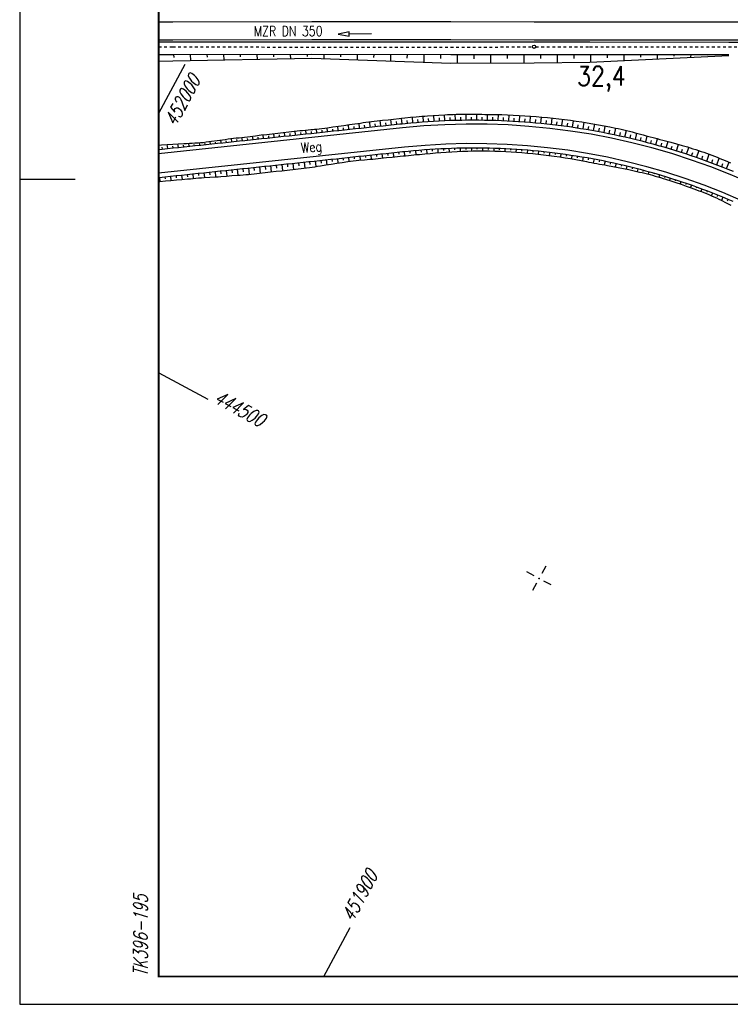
# Model space of a CAD drawing. Extents: x 0 to 1135, y 0 to 420.
# Tile 1 of 76: x 0 to 128, y 0 to 177. Entities that reach past the tile are written whole.
import ezdxf

# ---------------------------------------------------------------- set-up
doc = ezdxf.new("R2010")
doc.units = 0
doc.header["$LTSCALE"] = 2
doc.header["$MEASUREMENT"] = 0
doc.linetypes.add('ACAD_ISO03W100', pattern=[0.5, 0.25, -0.25])
doc.linetypes.add('AUSGEZOGEN', pattern=[0])
doc.layers.get('0').update_dxf_attribs({"color": 8, "linetype": 'AUSGEZOGEN'})
for name, color, linetype in [('Bahnachse', 7, 'CONTINUOUS'), ('BOESCHG', 8, 'AUSGEZOGEN'), ('Boeschungen', 15, 'CONTINUOUS'), ('Gleisachsen', 7, 'CONTINUOUS'), ('Kabelanlagen', 15, 'CONTINUOUS'), ('NETZ', 250, 'AUSGEZOGEN'), ('RAHMEN', 250, 'AUSGEZOGEN'), ('SCHRIFT', 8, 'AUSGEZOGEN'), ('TE', 15, 'CONTINUOUS'), ('Wegböschungen', 15, 'CONTINUOUS'), ('Wege', 15, 'CONTINUOUS')]:
    doc.layers.add(name, color=color, linetype=linetype)
doc.styles.add('ROMANS', font='romans.shx', dxfattribs={"width": 0.8})

# ---------------------------------------------------------------- blocks, each defined once
blk = doc.blocks.new('IKR')
at = {"color": 0}
for p, q in [((0, 1), (0, 2.5)), ((-2.5, 0), (-1, 0)), ((1, 0), (2.5, 0)), ((0, -2.5), (0, -1))]:
    blk.add_line(p, q, dxfattribs=at)
blk.add_circle((0, 0), 0.05, dxfattribs=at)
blk.add_point((0, 0), dxfattribs=at)

msp = doc.modelspace()

# ---------------------------------------------------------------- linework, layer by layer
at = {"layer": 'BOESCHG'}
for points in [[(410.29, 194.48, -0.000016), (377.98, 194.56, 0.000082), (371.8, 194.57, 0.000005), (348.63, 194.62, 0.000007), (332.46, 194.65, 0.000063), (310.24, 194.7, 0.000078), (292.22, 194.73, 0.00065), (289.2, 194.73, -0.000043), (243.22, 194.69, -0.000446), (237.69, 194.69, -0.000143), (220.39, 194.71)], [(410.29, 193.48, -0.000016), (377.97, 193.56, 0.000082), (371.8, 193.57, 0.000005), (348.63, 193.62, 0.000007), (332.46, 193.65, 0.000063), (310.24, 193.7, 0.000078), (292.22, 193.73, 0.00065), (289.2, 193.73, -0.000043), (243.22, 193.69, -0.000446), (237.69, 193.69, -0.000143), (220.39, 193.71)]]:
    msp.add_lwpolyline(points, format="xyb", dxfattribs=at)
at = {"layer": 'Boeschungen', "linetype": 'Continuous'}
for points in [[(25, 170.91), (27.54, 170.91), (52.55, 170.94), (77.55, 170.92), (92.56, 170.9), (102.56, 170.91), (127.57, 170.89)], [(25, 169.68), (27.56, 169.76), (52.58, 170.24), (77.56, 169.37), (92.57, 169.4), (102.58, 169.5), (127.56, 170.74)], [(27.69, 170.9), (27.72, 170.35)], [(30.69, 170.93), (30.71, 169.83)], [(33.69, 170.9), (33.73, 170.4)], [(36.69, 170.93), (36.72, 169.93)], [(39.69, 170.91), (39.68, 170.46)], [(42.69, 170.93), (42.72, 170.03)], [(45.69, 170.91), (45.68, 170.51)], [(48.69, 170.93), (48.72, 170.13)], [(51.69, 170.91), (51.69, 170.56)], [(54.7, 170.94), (54.73, 170.14)], [(57.7, 170.91), (57.69, 170.46)], [(60.7, 170.94), (60.72, 169.94)], [(63.7, 170.91), (63.68, 170.36)], [(66.7, 170.89), (66.72, 169.74)], [(69.7, 170.92), (69.68, 170.27)], [(72.7, 170.89), (72.72, 169.54)], [(75.7, 170.92), (75.68, 170.17)], [(78.7, 170.89), (78.71, 169.34)], [(81.7, 170.92), (81.68, 170.12)], [(84.7, 170.9), (84.72, 169.4)], [(87.71, 170.92), (87.69, 170.17)], [(90.71, 170.9), (90.72, 169.4)], [(93.71, 170.92), (93.69, 170.17)], [(96.71, 170.9), (96.72, 169.45)], [(99.71, 170.93), (99.69, 170.18)], [(102.71, 170.9), (102.72, 169.5)], [(105.71, 170.93), (105.7, 170.28)], [(108.71, 170.9), (108.68, 169.8)], [(111.71, 170.88), (111.7, 170.43)], [(114.71, 170.91), (114.69, 170.11)], [(117.71, 170.88), (117.71, 170.58)], [(120.72, 170.91), (120.7, 170.41)], [(123.72, 170.88), (123.71, 170.73)], [(126.72, 170.91), (126.71, 170.66)]]:
    msp.add_lwpolyline(points, dxfattribs=at)
at = {"layer": 'Gleisachsen', "linetype": 'Continuous'}
msp.add_lwpolyline([(25, 176.81), (27.53, 176.81), (52.54, 176.84), (77.55, 176.82), (92.55, 176.8), (102.55, 176.81), (127.56, 176.79), (152.57, 176.77), (167.57, 176.8), (177.58, 176.81), (202.53, 176.79), (227.54, 176.77), (242.55, 176.75), (252.55, 176.76), (277.56, 176.74), (302.56, 176.77), (317.57, 176.75)], dxfattribs=at)
at = {"layer": 'Kabelanlagen', "linetype": 'Continuous'}
for points in [[(25, 173.56), (27.53, 173.56), (52.54, 173.59), (77.55, 173.58), (92.55, 173.56), (102.55, 173.56), (127.56, 173.54), (152.57, 173.53), (167.57, 173.56), (177.58, 173.56), (202.53, 173.54), (227.54, 173.53), (242.55, 173.51), (252.55, 173.51), (277.56, 173.49), (302.56, 173.53), (317.57, 173.51)], [(25, 173.16), (27.53, 173.16), (52.54, 173.19), (77.55, 173.18), (92.55, 173.16), (102.56, 173.16), (127.56, 173.14), (152.57, 173.13), (167.57, 173.16), (177.58, 173.16), (202.53, 173.14), (227.54, 173.13), (242.55, 173.11), (252.55, 173.11), (277.56, 173.09), (302.56, 173.13), (317.57, 173.11)]]:
    msp.add_lwpolyline(points, dxfattribs=at)
at = {"layer": 'NETZ'}
for p, q in [((25.02, 160.34), (29.78, 169.14)), ((54.71, 5.02), (59.47, 13.82))]:
    msp.add_line(p, q, dxfattribs=at)
at = {"layer": 'RAHMEN'}
for p, q in [((0, 420), (0, 0)), ((0, 148.5), (10, 148.5)), ((25.02, 113.64), (33.82, 108.88)), ((0, 0), (950, 0))]:
    msp.add_line(p, q, dxfattribs=at)
at = {"layer": 'RAHMEN', "const_width": 0.35}
msp.add_lwpolyline([(25, 5), (1130, 5), (1130, 415), (25, 415), (25, 5)], dxfattribs=at)
at = {"layer": 'TE', "linetype": 'Continuous'}
msp.add_lwpolyline([(63.27, 174.61), (59.27, 174.59), (59.27, 174.99), (57.27, 174.58), (59.27, 174.19), (59.27, 174.59)], dxfattribs=at)
at = {"layer": 'TE', "linetype": 'ACAD_ISO03W100'}
for points in [[(25, 172.26), (27.52, 172.26), (52.52, 172.25), (77.53, 172.23), (92.23, 172.27)], [(92.83, 172.27), (102.54, 172.27), (127.55, 172.26), (152.55, 172.25), (167.32, 172.23)]]:
    msp.add_lwpolyline(points, dxfattribs=at)
at = {"layer": 'TE', "linetype": 'Continuous'}
msp.add_circle((92.53, 172.29), 0.3, dxfattribs=at)
at = {"layer": 'Wegböschungen', "linetype": 'Continuous'}
for p, q in [((70.73, 158.64), (70.64, 159.64)), ((70.73, 158.64), (70.64, 159.64)), ((72.65, 158.79), (72.57, 159.81)), ((72.65, 158.79), (72.57, 159.81)), ((74.56, 158.92), (74.5, 159.95)), ((74.56, 158.92), (74.5, 159.95)), ((75.52, 158.97), (75.5, 159.49)), ((75.52, 158.97), (75.5, 159.49)), ((76.48, 159.02), (76.44, 160.07)), ((76.48, 159.02), (76.44, 160.07)), ((77.44, 159.05), (77.42, 159.58)), ((77.44, 159.05), (77.42, 159.58)), ((78.4, 159.08), (78.37, 160.14)), ((78.4, 159.08), (78.37, 160.14)), ((79.36, 159.11), (79.35, 159.63)), ((79.36, 159.11), (79.35, 159.63)), ((80.32, 159.12), (80.31, 160.17)), ((80.32, 159.12), (80.31, 160.17)), ((81.28, 159.13), (81.28, 159.65)), ((81.28, 159.13), (81.28, 159.65)), ((82.24, 159.13), (82.24, 160.16)), ((82.24, 159.13), (82.24, 160.16)), ((83.2, 159.12), (83.21, 159.63)), ((83.2, 159.12), (83.21, 159.63)), ((84.16, 159.1), (84.18, 160.13)), ((84.16, 159.1), (84.18, 160.13)), ((85.12, 159.08), (85.14, 159.6)), ((85.12, 159.08), (85.14, 159.6)), ((86.08, 159.05), (86.12, 160.1)), ((86.08, 159.05), (86.12, 160.1)), ((87.04, 159.01), (87.06, 159.54)), ((87.04, 159.01), (87.06, 159.54)), ((88, 158.97), (88.05, 160.04)), ((88, 158.97), (88.05, 160.04)), ((88.96, 158.91), (88.99, 159.45)), ((88.96, 158.91), (88.99, 159.45)), ((89.92, 158.85), (89.99, 159.94)), ((89.92, 158.85), (89.99, 159.94)), ((91.83, 158.71), (91.92, 159.81)), ((91.83, 158.71), (91.92, 159.81)), ((93.74, 158.54), (93.85, 159.65)), ((93.74, 158.54), (93.85, 159.65)), ((95.65, 158.33), (95.78, 159.46)), ((95.65, 158.33), (95.78, 159.46)), ((55.4, 157.03), (55.32, 157.73)), ((55.4, 157.03), (55.32, 157.73)), ((57.32, 157.23), (57.23, 157.99)), ((57.32, 157.23), (57.23, 157.99)), ((58.28, 157.33), (58.23, 157.73)), ((58.28, 157.33), (58.23, 157.73)), ((59.23, 157.43), (59.15, 158.25)), ((59.23, 157.43), (59.15, 158.25)), ((60.19, 157.53), (60.15, 157.96)), ((60.19, 157.53), (60.15, 157.96)), ((61.15, 157.64), (61.06, 158.52)), ((61.15, 157.64), (61.06, 158.52)), ((62.11, 157.74), (62.06, 158.21)), ((62.11, 157.74), (62.06, 158.21)), ((63.07, 157.84), (62.97, 158.8)), ((63.07, 157.84), (62.97, 158.8)), ((64.03, 157.94), (63.98, 158.43)), ((64.03, 157.94), (63.98, 158.43)), ((64.99, 158.04), (64.88, 159.02)), ((64.99, 158.04), (64.88, 159.02)), ((65.95, 158.14), (65.89, 158.63)), ((65.95, 158.14), (65.89, 158.63)), ((66.91, 158.25), (66.8, 159.23)), ((66.91, 158.25), (66.8, 159.23)), ((67.86, 158.35), (67.81, 158.84)), ((67.86, 158.35), (67.81, 158.84)), ((68.82, 158.45), (68.72, 159.45)), ((68.82, 158.45), (68.72, 159.45)), ((69.78, 158.55), (69.73, 159.05)), ((69.78, 158.55), (69.73, 159.05)), ((71.69, 158.72), (71.65, 159.22)), ((71.69, 158.72), (71.65, 159.22)), ((73.61, 158.86), (73.57, 159.37)), ((73.61, 158.86), (73.57, 159.37)), ((90.87, 158.78), (90.91, 159.33)), ((90.87, 158.78), (90.91, 159.33)), ((92.79, 158.63), (92.84, 159.18)), ((92.79, 158.63), (92.84, 159.18)), ((94.7, 158.44), (94.76, 159)), ((94.7, 158.44), (94.76, 159)), ((96.6, 158.22), (96.67, 158.79)), ((96.6, 158.22), (96.67, 158.79)), ((97.56, 158.1), (97.7, 159.24)), ((97.56, 158.1), (97.7, 159.24)), ((98.51, 157.97), (98.59, 158.54)), ((98.51, 157.97), (98.59, 158.54)), ((99.46, 157.83), (99.62, 158.98)), ((99.46, 157.83), (99.62, 158.98)), ((100.41, 157.69), (100.49, 158.27)), ((100.41, 157.69), (100.49, 158.27)), ((101.35, 157.54), (101.54, 158.7)), ((101.35, 157.54), (101.54, 158.7)), ((102.3, 157.38), (102.4, 157.97)), ((102.3, 157.38), (102.4, 157.97)), ((103.24, 157.22), (103.45, 158.39)), ((103.24, 157.22), (103.45, 158.39)), ((105.13, 156.87), (105.36, 158.03)), ((105.13, 156.87), (105.36, 158.03)), ((40.06, 155.4), (39.99, 155.98)), ((40.06, 155.4), (39.99, 155.98)), ((41.98, 155.6), (41.91, 156.22)), ((41.98, 155.6), (41.91, 156.22)), ((42.93, 155.7), (42.9, 156.03)), ((42.93, 155.7), (42.9, 156.03)), ((43.89, 155.81), (43.82, 156.46)), ((43.89, 155.81), (43.82, 156.46)), ((44.85, 155.91), (44.82, 156.24)), ((44.85, 155.91), (44.82, 156.24)), ((45.81, 156.01), (45.74, 156.68)), ((45.81, 156.01), (45.74, 156.68)), ((46.77, 156.11), (46.73, 156.45)), ((46.77, 156.11), (46.73, 156.45)), ((47.73, 156.21), (47.65, 156.9)), ((47.73, 156.21), (47.65, 156.9)), ((48.69, 156.31), (48.65, 156.66)), ((48.69, 156.31), (48.65, 156.66)), ((49.65, 156.42), (49.57, 157.12)), ((49.65, 156.42), (49.57, 157.12)), ((50.61, 156.52), (50.57, 156.87)), ((50.61, 156.52), (50.57, 156.87)), ((51.56, 156.62), (51.49, 157.3)), ((51.56, 156.62), (51.49, 157.3)), ((52.52, 156.72), (52.49, 157.06)), ((52.52, 156.72), (52.49, 157.06)), ((53.48, 156.82), (53.41, 157.47)), ((53.48, 156.82), (53.41, 157.47)), ((54.44, 156.92), (54.4, 157.26)), ((54.44, 156.92), (54.4, 157.26)), ((56.36, 157.13), (56.32, 157.49)), ((56.36, 157.13), (56.32, 157.49)), ((104.19, 157.05), (104.3, 157.63)), ((104.19, 157.05), (104.3, 157.63)), ((106.07, 156.68), (106.19, 157.26)), ((106.07, 156.68), (106.19, 157.26)), ((107.01, 156.49), (107.26, 157.65)), ((107.01, 156.49), (107.26, 157.65)), ((107.95, 156.28), (108.08, 156.86)), ((107.95, 156.28), (108.08, 156.86)), ((108.89, 156.07), (109.15, 157.23)), ((108.89, 156.07), (109.15, 157.23)), ((109.82, 155.86), (109.96, 156.43)), ((109.82, 155.86), (109.96, 156.43)), ((110.76, 155.63), (111.03, 156.75)), ((110.76, 155.63), (111.03, 156.75)), ((111.69, 155.4), (111.82, 155.95)), ((111.69, 155.4), (111.82, 155.95)), ((112.62, 155.16), (112.89, 156.23)), ((112.62, 155.16), (112.89, 156.23)), ((25.67, 153.87), (25.63, 154.25)), ((25.67, 153.87), (25.63, 154.25)), ((26.63, 153.98), (26.56, 154.68)), ((26.63, 153.98), (26.56, 154.68)), ((27.59, 154.08), (27.56, 154.41)), ((27.59, 154.08), (27.56, 154.41)), ((28.55, 154.18), (28.48, 154.8)), ((28.55, 154.18), (28.48, 154.8)), ((29.51, 154.28), (29.48, 154.57)), ((29.51, 154.28), (29.48, 154.57)), ((30.47, 154.38), (30.41, 154.91)), ((30.47, 154.38), (30.41, 154.91)), ((31.43, 154.48), (31.4, 154.73)), ((31.43, 154.48), (31.4, 154.73)), ((32.39, 154.59), (32.34, 155.02)), ((32.39, 154.59), (32.34, 155.02)), ((33.35, 154.69), (33.32, 154.91)), ((33.35, 154.69), (33.32, 154.91)), ((34.3, 154.79), (34.25, 155.26)), ((34.3, 154.79), (34.25, 155.26)), ((35.26, 154.89), (35.24, 155.14)), ((35.26, 154.89), (35.24, 155.14)), ((36.22, 154.99), (36.16, 155.52)), ((36.22, 154.99), (36.16, 155.52)), ((37.18, 155.09), (37.15, 155.37)), ((37.18, 155.09), (37.15, 155.37)), ((38.14, 155.2), (38.08, 155.78)), ((38.14, 155.2), (38.08, 155.78)), ((39.1, 155.3), (39.07, 155.6)), ((39.1, 155.3), (39.07, 155.6)), ((41.02, 155.5), (40.98, 155.8)), ((41.02, 155.5), (40.98, 155.8)), ((113.54, 154.92), (113.69, 155.45)), ((113.54, 154.92), (113.69, 155.45)), ((114.47, 154.66), (114.77, 155.74)), ((114.47, 154.66), (114.77, 155.74)), ((115.39, 154.4), (115.55, 154.95)), ((115.39, 154.4), (115.55, 154.95)), ((116.31, 154.14), (116.64, 155.25)), ((116.31, 154.14), (116.64, 155.25)), ((117.23, 153.86), (117.41, 154.43)), ((117.23, 153.86), (117.41, 154.43)), ((118.15, 153.58), (118.51, 154.73)), ((118.15, 153.58), (118.51, 154.73)), ((119.98, 153), (120.37, 154.19)), ((119.98, 153), (120.37, 154.19)), ((59.17, 152.4), (59.24, 151.69)), ((59.17, 152.4), (59.24, 151.69)), ((60.17, 152.5), (60.2, 152.16)), ((60.17, 152.5), (60.2, 152.16)), ((61.17, 152.61), (61.24, 151.89)), ((61.17, 152.61), (61.24, 151.89)), ((62.17, 152.72), (62.21, 152.35)), ((62.17, 152.72), (62.21, 152.35)), ((63.17, 152.82), (63.24, 152.08)), ((63.17, 152.82), (63.24, 152.08)), ((64.17, 152.93), (64.21, 152.55)), ((64.17, 152.93), (64.21, 152.55)), ((65.17, 153.03), (65.25, 152.27)), ((65.17, 153.03), (65.25, 152.27)), ((66.17, 153.14), (66.21, 152.76)), ((66.17, 153.14), (66.21, 152.76)), ((67.17, 153.25), (67.25, 152.47)), ((67.17, 153.25), (67.25, 152.47)), ((68.17, 153.35), (68.21, 152.96)), ((68.17, 153.35), (68.21, 152.96)), ((69.17, 153.46), (69.25, 152.68)), ((69.17, 153.46), (69.25, 152.68)), ((70.18, 153.56), (70.21, 153.17)), ((70.18, 153.56), (70.21, 153.17)), ((71.18, 153.66), (71.25, 152.88)), ((71.18, 153.66), (71.25, 152.88)), ((72.19, 153.74), (72.22, 153.36)), ((72.19, 153.74), (72.22, 153.36)), ((73.19, 153.82), (73.25, 153.07)), ((73.19, 153.82), (73.25, 153.07)), ((74.2, 153.89), (74.22, 153.52)), ((74.2, 153.89), (74.22, 153.52)), ((75.21, 153.95), (75.25, 153.24)), ((75.21, 153.95), (75.25, 153.24)), ((76.22, 154), (76.23, 153.65)), ((76.22, 154), (76.23, 153.65)), ((77.23, 154.04), (77.25, 153.37)), ((77.23, 154.04), (77.25, 153.37)), ((78.24, 154.08), (78.24, 153.75)), ((78.24, 154.08), (78.24, 153.75)), ((79.24, 154.1), (79.26, 153.47)), ((79.24, 154.1), (79.26, 153.47)), ((80.25, 154.12), (80.26, 153.81)), ((80.25, 154.12), (80.26, 153.81)), ((81.26, 154.13), (81.26, 153.55)), ((81.26, 154.13), (81.26, 153.55)), ((82.27, 154.13), (82.27, 153.85)), ((82.27, 154.13), (82.27, 153.85)), ((83.28, 154.12), (83.27, 153.59)), ((83.28, 154.12), (83.27, 153.59)), ((84.29, 154.1), (84.28, 153.83)), ((84.29, 154.1), (84.28, 153.83)), ((85.29, 154.07), (85.28, 153.54)), ((85.29, 154.07), (85.28, 153.54)), ((86.3, 154.04), (86.29, 153.77)), ((86.3, 154.04), (86.29, 153.77)), ((87.31, 153.99), (87.29, 153.45)), ((87.31, 153.99), (87.29, 153.45)), ((88.32, 153.94), (88.3, 153.67)), ((88.32, 153.94), (88.3, 153.67)), ((89.33, 153.88), (89.29, 153.33)), ((89.33, 153.88), (89.29, 153.33)), ((90.33, 153.81), (90.31, 153.53)), ((90.33, 153.81), (90.31, 153.53)), ((91.34, 153.73), (91.29, 153.17)), ((91.34, 153.73), (91.29, 153.17)), ((92.34, 153.65), (92.32, 153.36)), ((92.34, 153.65), (92.32, 153.36)), ((93.35, 153.55), (93.29, 152.98)), ((93.35, 153.55), (93.29, 152.98)), ((94.35, 153.45), (94.32, 153.15)), ((94.35, 153.45), (94.32, 153.15)), ((95.36, 153.33), (95.28, 152.73)), ((95.36, 153.33), (95.28, 152.73)), ((96.36, 153.21), (96.32, 152.9)), ((96.36, 153.21), (96.32, 152.9)), ((97.36, 153.08), (97.27, 152.45)), ((97.36, 153.08), (97.27, 152.45)), ((98.35, 152.94), (98.31, 152.62)), ((98.35, 152.94), (98.31, 152.62)), ((99.35, 152.8), (99.25, 152.14)), ((99.35, 152.8), (99.25, 152.14)), ((100.35, 152.64), (100.3, 152.3)), ((100.35, 152.64), (100.3, 152.3)), ((101.35, 152.47), (101.23, 151.79)), ((101.35, 152.47), (101.23, 151.79)), ((119.07, 153.29), (119.25, 153.88)), ((119.07, 153.29), (119.25, 153.88)), ((120.89, 152.69), (121.09, 153.3)), ((120.89, 152.69), (121.09, 153.3)), ((121.79, 152.38), (122.23, 153.61)), ((121.79, 152.38), (122.23, 153.61)), ((122.7, 152.07), (122.92, 152.68)), ((122.7, 152.07), (122.92, 152.68)), ((123.61, 151.74), (124.05, 152.97)), ((123.61, 151.74), (124.05, 152.97)), ((42.15, 150.59), (42.21, 150.02)), ((42.15, 150.59), (42.21, 150.02)), ((43.15, 150.7), (43.27, 149.56)), ((43.15, 150.7), (43.27, 149.56)), ((44.15, 150.81), (44.21, 150.24)), ((44.15, 150.81), (44.21, 150.24)), ((45.15, 150.91), (45.27, 149.79)), ((45.15, 150.91), (45.27, 149.79)), ((46.15, 151.02), (46.21, 150.46)), ((46.15, 151.02), (46.21, 150.46)), ((47.15, 151.12), (47.27, 150.01)), ((47.15, 151.12), (47.27, 150.01)), ((48.16, 151.23), (48.21, 150.68)), ((48.16, 151.23), (48.21, 150.68)), ((49.16, 151.34), (49.27, 150.24)), ((49.16, 151.34), (49.27, 150.24)), ((50.16, 151.44), (50.21, 150.9)), ((50.16, 151.44), (50.21, 150.9)), ((51.16, 151.55), (51.27, 150.48)), ((51.16, 151.55), (51.27, 150.48)), ((52.16, 151.65), (52.21, 151.12)), ((52.16, 151.65), (52.21, 151.12)), ((53.16, 151.76), (53.26, 150.74)), ((53.16, 151.76), (53.26, 150.74)), ((54.16, 151.87), (54.21, 151.38)), ((54.16, 151.87), (54.21, 151.38)), ((55.16, 151.97), (55.25, 151.06)), ((55.16, 151.97), (55.25, 151.06)), ((56.16, 152.08), (56.21, 151.65)), ((56.16, 152.08), (56.21, 151.65)), ((57.16, 152.18), (57.25, 151.38)), ((57.16, 152.18), (57.25, 151.38)), ((58.16, 152.29), (58.2, 151.91)), ((58.16, 152.29), (58.2, 151.91)), ((102.34, 152.3), (102.28, 151.95)), ((102.34, 152.3), (102.28, 151.95)), ((103.33, 152.12), (103.2, 151.4)), ((103.33, 152.12), (103.2, 151.4)), ((104.33, 151.93), (104.26, 151.58)), ((104.33, 151.93), (104.26, 151.58)), ((105.32, 151.73), (105.18, 151.06)), ((105.32, 151.73), (105.18, 151.06)), ((106.3, 151.52), (106.23, 151.2)), ((106.3, 151.52), (106.23, 151.2)), ((107.29, 151.31), (107.15, 150.69)), ((107.29, 151.31), (107.15, 150.69)), ((108.27, 151.08), (108.21, 150.79)), ((108.27, 151.08), (108.21, 150.79)), ((109.26, 150.85), (109.12, 150.29)), ((109.26, 150.85), (109.12, 150.29)), ((110.23, 150.61), (110.17, 150.35)), ((110.23, 150.61), (110.17, 150.35)), ((124.51, 151.41), (124.73, 152.02)), ((124.51, 151.41), (124.73, 152.02)), ((125.4, 151.07), (125.86, 152.26)), ((125.4, 151.07), (125.86, 152.26)), ((126.3, 150.72), (126.53, 151.31)), ((126.3, 150.72), (126.53, 151.31)), ((127.19, 150.37), (127.65, 151.52)), ((127.19, 150.37), (127.65, 151.52)), ((26.14, 148.9), (26.17, 148.53)), ((26.14, 148.9), (26.17, 148.53)), ((27.14, 149), (27.21, 148.25)), ((27.14, 149), (27.21, 148.25)), ((28.14, 149.11), (28.18, 148.72)), ((28.14, 149.11), (28.18, 148.72)), ((29.14, 149.21), (29.22, 148.43)), ((29.14, 149.21), (29.22, 148.43)), ((30.14, 149.32), (30.18, 148.92)), ((30.14, 149.32), (30.18, 148.92)), ((31.14, 149.43), (31.22, 148.6)), ((31.14, 149.43), (31.22, 148.6)), ((32.14, 149.53), (32.18, 149.11)), ((32.14, 149.53), (32.18, 149.11)), ((33.14, 149.64), (33.23, 148.76)), ((33.14, 149.64), (33.23, 148.76)), ((34.14, 149.74), (34.19, 149.28)), ((34.14, 149.74), (34.19, 149.28)), ((35.14, 149.85), (35.24, 148.89)), ((35.14, 149.85), (35.24, 148.89)), ((36.15, 149.96), (36.2, 149.46)), ((36.15, 149.96), (36.2, 149.46)), ((37.15, 150.06), (37.25, 149.04)), ((37.15, 150.06), (37.25, 149.04)), ((38.15, 150.17), (38.2, 149.64)), ((38.15, 150.17), (38.2, 149.64)), ((39.15, 150.27), (39.26, 149.19)), ((39.15, 150.27), (39.26, 149.19)), ((40.15, 150.38), (40.21, 149.82)), ((40.15, 150.38), (40.21, 149.82)), ((41.15, 150.49), (41.27, 149.34)), ((41.15, 150.49), (41.27, 149.34)), ((111.21, 150.36), (111.08, 149.86)), ((111.21, 150.36), (111.08, 149.86)), ((112.19, 150.11), (112.12, 149.87)), ((112.19, 150.11), (112.12, 149.87)), ((113.16, 149.84), (113.04, 149.4)), ((113.16, 149.84), (113.04, 149.4)), ((114.13, 149.57), (114.07, 149.35)), ((114.13, 149.57), (114.07, 149.35)), ((115.1, 149.28), (114.97, 148.85)), ((115.1, 149.28), (114.97, 148.85)), ((116.06, 148.99), (116, 148.77)), ((116.06, 148.99), (116, 148.77)), ((25.14, 148.79), (25.21, 148.08)), ((25.14, 148.79), (25.21, 148.08)), ((117.03, 148.69), (116.89, 148.25)), ((117.03, 148.69), (116.89, 148.25)), ((117.99, 148.39), (117.92, 148.16)), ((117.99, 148.39), (117.92, 148.16)), ((118.95, 148.07), (118.8, 147.62)), ((118.95, 148.07), (118.8, 147.62)), ((119.9, 147.75), (119.82, 147.52)), ((119.9, 147.75), (119.82, 147.52)), ((120.85, 147.42), (120.69, 146.95)), ((120.85, 147.42), (120.69, 146.95)), ((121.8, 147.08), (121.72, 146.84)), ((121.8, 147.08), (121.72, 146.84)), ((122.75, 146.73), (122.57, 146.26)), ((122.75, 146.73), (122.57, 146.26)), ((123.69, 146.37), (123.6, 146.13)), ((123.69, 146.37), (123.6, 146.13)), ((124.63, 146.01), (124.44, 145.51)), ((124.63, 146.01), (124.44, 145.51)), ((125.57, 145.63), (125.46, 145.36)), ((125.57, 145.63), (125.46, 145.36)), ((126.51, 145.25), (126.26, 144.65)), ((126.51, 145.25), (126.26, 144.65)), ((127.44, 144.86), (127.3, 144.53)), ((127.44, 144.86), (127.3, 144.53))]:
    msp.add_line(p, q, dxfattribs=at)
for points in [[(25, 154.59), (25.53, 154.62), (26.53, 154.68), (27.53, 154.74), (28.53, 154.8), (29.53, 154.86), (30.03, 154.89), (30.53, 154.92), (31.03, 154.95), (31.53, 154.98), (32.03, 155), (32.53, 155.04), (33.02, 155.09), (33.52, 155.16), (34.01, 155.23), (34.51, 155.3), (35.5, 155.43), (36.49, 155.57), (36.99, 155.63), (37.48, 155.7), (37.98, 155.77), (38.48, 155.83), (38.97, 155.89), (39.47, 155.93), (39.97, 155.98), (40.47, 156.03), (40.96, 156.1), (41.46, 156.16), (42.45, 156.29), (43.44, 156.42), (44.44, 156.53), (45.43, 156.64), (46.42, 156.76), (47.42, 156.87), (48.41, 156.98), (48.91, 157.04), (49.4, 157.1), (49.9, 157.16), (50.4, 157.21), (50.89, 157.25), (51.39, 157.29), (51.89, 157.34), (52.39, 157.39), (52.72, 157.41), (53.05, 157.44), (53.39, 157.47), (53.88, 157.53), (54.38, 157.6), (54.87, 157.67), (55.37, 157.73), (56.36, 157.87), (57.35, 158.01), (58.34, 158.14), (59.33, 158.28), (60.32, 158.42), (60.82, 158.49), (61.32, 158.56), (61.81, 158.64), (62.3, 158.72), (62.8, 158.78), (63.3, 158.84), (63.79, 158.89), (64.29, 158.95), (64.79, 159.01), (65.28, 159.06), (66.28, 159.17), (67.27, 159.28), (68.27, 159.4), (68.69, 159.44), (69.28, 159.51), (70.3, 159.61), (71.33, 159.7), (71.84, 159.75), (72.35, 159.79), (72.86, 159.83), (73.38, 159.87), (74.4, 159.95), (75.43, 160.01), (76.46, 160.07), (76.97, 160.09), (77.49, 160.12), (78, 160.13), (78.52, 160.14), (79.55, 160.16), (80.58, 160.17), (81.61, 160.16), (82.64, 160.15), (83.15, 160.14), (83.66, 160.13), (84.18, 160.13), (84.69, 160.13), (85.21, 160.12), (85.72, 160.11), (86.75, 160.08), (87.78, 160.05), (88.81, 160), (89.84, 159.95), (90.87, 159.88), (91.89, 159.81), (92.92, 159.73), (93.95, 159.64), (94.97, 159.54), (96, 159.44), (97.02, 159.32), (98.04, 159.19), (99.07, 159.06), (100.09, 158.92), (101.11, 158.77), (102.12, 158.61), (103.14, 158.44), (104.16, 158.26), (105.17, 158.07), (106.18, 157.87), (107.19, 157.66), (107.69, 157.56), (108.2, 157.45), (108.7, 157.34), (109.2, 157.22), (109.7, 157.1), (110.2, 156.96), (110.7, 156.83), (111.2, 156.7), (112.19, 156.43), (112.69, 156.29), (113.18, 156.15), (114.18, 155.88), (114.68, 155.76), (115.18, 155.63), (115.68, 155.51), (116.18, 155.37), (117.17, 155.11), (118.17, 154.83), (119.16, 154.55), (120.15, 154.26), (121.13, 153.95), (121.63, 153.8), (122.12, 153.64), (122.61, 153.48), (123.09, 153.31), (124.07, 152.97), (124.55, 152.79), (125.03, 152.6), (125.51, 152.41), (125.99, 152.21), (126.46, 152.01), (126.94, 151.81), (127.89, 151.42)], [(25, 148.06), (25.22, 148.08), (26.22, 148.17), (27.21, 148.25), (28.21, 148.34), (29.2, 148.43), (30.2, 148.51), (30.7, 148.56), (31.2, 148.6), (31.7, 148.65), (32.19, 148.69), (32.69, 148.72), (33.19, 148.76), (34.19, 148.82), (35.19, 148.89), (35.69, 148.92), (36.19, 148.96), (37.19, 149.03), (38.18, 149.11), (39.18, 149.18), (39.68, 149.22), (40.18, 149.26), (40.68, 149.29), (41.18, 149.33), (41.67, 149.38), (42.17, 149.44), (42.67, 149.5), (43.16, 149.55), (44.16, 149.66), (45.15, 149.77), (46.15, 149.89), (47.14, 150), (48.13, 150.11), (48.63, 150.17), (49.13, 150.22), (49.62, 150.27), (50.12, 150.33), (50.62, 150.4), (51.11, 150.46), (51.61, 150.51), (52.11, 150.57), (52.6, 150.64), (53.1, 150.71), (53.59, 150.79), (54.09, 150.87), (55.07, 151.03), (56.06, 151.19), (57.05, 151.34), (58.04, 151.5), (59.03, 151.66), (59.52, 151.74), (60.02, 151.8), (60.52, 151.85), (61.02, 151.88), (62.02, 151.95), (62.51, 152), (63.01, 152.05), (63.51, 152.1), (64.01, 152.15), (65, 152.25), (66, 152.35), (66.99, 152.45), (67.99, 152.55), (68.48, 152.59), (68.98, 152.65), (69.4, 152.69), (69.96, 152.75), (70.44, 152.8), (70.93, 152.85), (71.41, 152.89), (71.9, 152.94), (72.38, 152.99), (72.86, 153.04), (73.83, 153.12), (74.8, 153.2), (75.77, 153.28), (76.75, 153.34), (77.72, 153.39), (78.69, 153.44), (79.66, 153.49), (80.64, 153.53), (81.61, 153.56), (82.1, 153.57), (82.59, 153.58), (83.07, 153.58), (83.56, 153.58), (84.05, 153.57), (84.54, 153.56), (85.51, 153.53), (86.48, 153.49), (87.46, 153.44), (88.43, 153.39), (89.4, 153.32), (90.37, 153.25), (91.35, 153.17), (92.32, 153.08), (93.29, 152.98), (94.25, 152.87), (95.22, 152.74), (96.18, 152.61), (97.15, 152.47), (98.11, 152.32), (99.07, 152.17), (100.03, 152), (100.99, 151.83), (101.95, 151.65), (102.42, 151.56), (102.9, 151.46), (103.38, 151.37), (103.86, 151.28), (104.34, 151.2), (104.82, 151.12), (105.3, 151.04), (105.78, 150.95), (106.73, 150.77), (107.69, 150.59), (108.65, 150.39), (109.6, 150.19), (110.55, 149.98), (111.03, 149.87), (111.5, 149.76), (111.98, 149.65), (112.45, 149.53), (112.93, 149.42), (113.4, 149.31), (113.87, 149.18), (114.34, 149.04), (114.81, 148.9), (115.27, 148.76), (115.74, 148.62), (116.2, 148.47), (117.13, 148.17), (118.06, 147.87), (118.98, 147.55), (119.9, 147.23), (120.82, 146.91), (121.74, 146.57), (122.19, 146.4), (122.65, 146.23), (123.1, 146.05), (123.56, 145.87), (124.01, 145.69), (124.46, 145.5), (124.91, 145.3), (125.35, 145.09), (125.79, 144.88), (126.22, 144.67), (127.1, 144.23), (127.96, 143.78)]]:
    msp.add_lwpolyline(points, dxfattribs=at)
at = {"layer": 'Wege', "linetype": 'Continuous'}
for p, q in [((68.87, 157.7), (25, 153.05)), ((69.24, 154.22), (25, 149.53))]:
    msp.add_line(p, q, dxfattribs=at)
for points in [[(25, 153.8), (25.61, 153.87), (26.61, 153.97), (27.6, 154.08), (28.59, 154.18), (29.59, 154.29), (30.58, 154.39), (31.58, 154.5), (32.57, 154.61), (33.57, 154.71), (34.56, 154.82), (35.56, 154.92), (36.55, 155.03), (37.54, 155.13), (38.54, 155.24), (39.53, 155.34), (40.53, 155.45), (41.52, 155.55), (42.52, 155.66), (43.51, 155.77), (44.51, 155.87), (45.5, 155.98), (46.49, 156.08), (47.49, 156.19), (48.48, 156.29), (49.48, 156.4), (50.47, 156.5), (51.47, 156.61), (52.46, 156.71), (53.45, 156.82), (54.45, 156.92), (55.44, 157.03), (56.44, 157.14), (57.43, 157.24), (58.43, 157.35), (59.42, 157.45), (60.42, 157.56), (61.41, 157.66), (62.4, 157.77), (63.4, 157.87), (64.39, 157.98), (65.39, 158.08), (66.38, 158.19), (67.38, 158.3), (68.37, 158.4), (68.79, 158.45), (69.38, 158.51), (70.39, 158.6), (71.41, 158.69), (72.43, 158.78), (73.45, 158.85), (74.47, 158.91), (75.48, 158.97), (76.5, 159.02), (77.52, 159.06), (78.54, 159.09), (79.57, 159.11), (80.59, 159.12), (81.61, 159.13), (82.63, 159.12), (83.65, 159.11), (84.67, 159.09), (85.69, 159.06), (86.71, 159.03), (87.73, 158.98), (88.75, 158.93), (89.77, 158.86), (90.79, 158.79), (91.8, 158.71), (92.82, 158.62), (93.84, 158.53), (94.85, 158.42), (95.87, 158.31), (96.88, 158.19), (97.89, 158.05), (98.9, 157.92), (99.91, 157.77), (100.92, 157.61), (101.93, 157.45), (102.94, 157.27), (103.94, 157.09), (104.94, 156.9), (105.95, 156.71), (106.95, 156.5), (107.94, 156.29), (108.94, 156.06), (109.93, 155.83), (110.93, 155.59), (111.92, 155.35), (112.91, 155.09), (113.89, 154.83), (114.88, 154.55), (115.86, 154.27), (116.84, 153.98), (117.81, 153.69), (118.79, 153.38), (119.76, 153.07), (120.73, 152.75), (121.69, 152.42), (122.66, 152.08), (123.62, 151.74), (124.58, 151.38), (125.53, 151.02), (126.48, 150.65), (127.43, 150.28), (128.38, 149.89)], [(25, 148.77), (25.14, 148.79), (26.14, 148.9), (27.13, 149), (28.13, 149.11), (29.12, 149.21), (30.12, 149.32), (31.11, 149.42), (32.1, 149.53), (33.1, 149.63), (34.09, 149.74), (35.09, 149.84), (36.08, 149.95), (37.08, 150.06), (38.07, 150.16), (39.07, 150.27), (40.06, 150.37), (41.05, 150.48), (42.05, 150.58), (43.04, 150.69), (44.04, 150.79), (45.03, 150.9), (46.03, 151), (47.02, 151.11), (48.02, 151.21), (49.01, 151.32), (50, 151.43), (51, 151.53), (51.99, 151.64), (52.99, 151.74), (53.98, 151.85), (54.98, 151.95), (55.97, 152.06), (56.97, 152.16), (57.96, 152.27), (58.95, 152.37), (59.95, 152.48), (60.94, 152.59), (61.94, 152.69), (62.93, 152.8), (63.93, 152.9), (64.92, 153.01), (65.92, 153.11), (66.91, 153.22), (67.9, 153.32), (68.9, 153.43), (69.32, 153.47), (69.88, 153.53), (70.86, 153.63), (71.83, 153.71), (72.81, 153.79), (73.78, 153.86), (74.76, 153.92), (75.74, 153.98), (76.72, 154.02), (77.7, 154.06), (78.67, 154.09), (79.65, 154.11), (80.63, 154.12), (81.61, 154.13), (82.59, 154.13), (83.57, 154.11), (84.55, 154.09), (85.53, 154.07), (86.51, 154.03), (87.48, 153.99), (88.46, 153.93), (89.44, 153.87), (90.42, 153.81), (91.39, 153.73), (92.37, 153.64), (93.34, 153.55), (94.32, 153.45), (95.29, 153.34), (96.26, 153.22), (97.23, 153.1), (98.2, 152.96), (99.17, 152.82), (100.14, 152.67), (101.11, 152.52), (102.07, 152.35), (103.03, 152.18), (104, 152), (104.96, 151.81), (105.92, 151.61), (106.87, 151.4), (107.83, 151.19), (108.78, 150.97), (109.73, 150.74), (110.68, 150.5), (111.63, 150.25), (112.58, 150), (113.52, 149.74), (114.46, 149.47), (115.4, 149.19), (116.34, 148.91), (117.27, 148.62), (118.21, 148.32), (119.13, 148.01), (120.06, 147.69), (120.99, 147.37), (121.91, 147.04), (122.83, 146.7), (123.74, 146.35), (124.65, 146), (125.56, 145.64), (126.47, 145.27), (127.38, 144.89), (128.28, 144.51)]]:
    msp.add_lwpolyline(points, dxfattribs=at)
for radius in [121.75, 118.25]:
    msp.add_arc((81.71, 36.63), radius, 39.438, 96.0522, dxfattribs=at)

# ---------------------------------------------------------------- block references
at = {"layer": 'NETZ', "rotation": 151.5965}
msp.add_blockref('IKR', (93.44, 76.64), dxfattribs=at)

# ---------------------------------------------------------------- texts
at = {"layer": 'Bahnachse', "linetype": 'Continuous', "style": 'ROMANS', "oblique": 0, "width": 0.8337}
msp.add_text('32,4', height=3.5, rotation=0.3165, dxfattribs=at).set_placement((100.28, 165.26))
at = {"layer": 'NETZ', "style": 'ROMANS', "oblique": 16.6, "width": 0.75}
for s, rotation, p in [('452000', 61.5965, (28.04, 157.79)), ('444500', 331.5965, (34.7, 108.4)), ('451900', 61.5965, (59.94, 14.7))]:
    msp.add_text(s, height=2.5, rotation=rotation, dxfattribs=at).set_placement(p)
at = {"layer": 'RAHMEN', "style": 'ROMANS', "oblique": 16.6, "width": 0.75}
msp.add_text('TK396-195', height=2.5, rotation=90, dxfattribs=at).set_placement((23, 5))
at = {"layer": 'SCHRIFT', "style": 'ROMANS', "width": 0.8}
msp.add_text('Weg', height=1.8, rotation=5.2552, dxfattribs=at).set_placement((50.7, 153.18))
at = {"layer": 'TE', "linetype": 'Continuous', "style": 'ROMANS', "oblique": 0, "width": 0.8}
msp.add_text('MZR DN 350', height=1.8, rotation=359.9962, dxfattribs=at).set_placement((42.14, 174.21))

doc.saveas('drawing.dxf')
